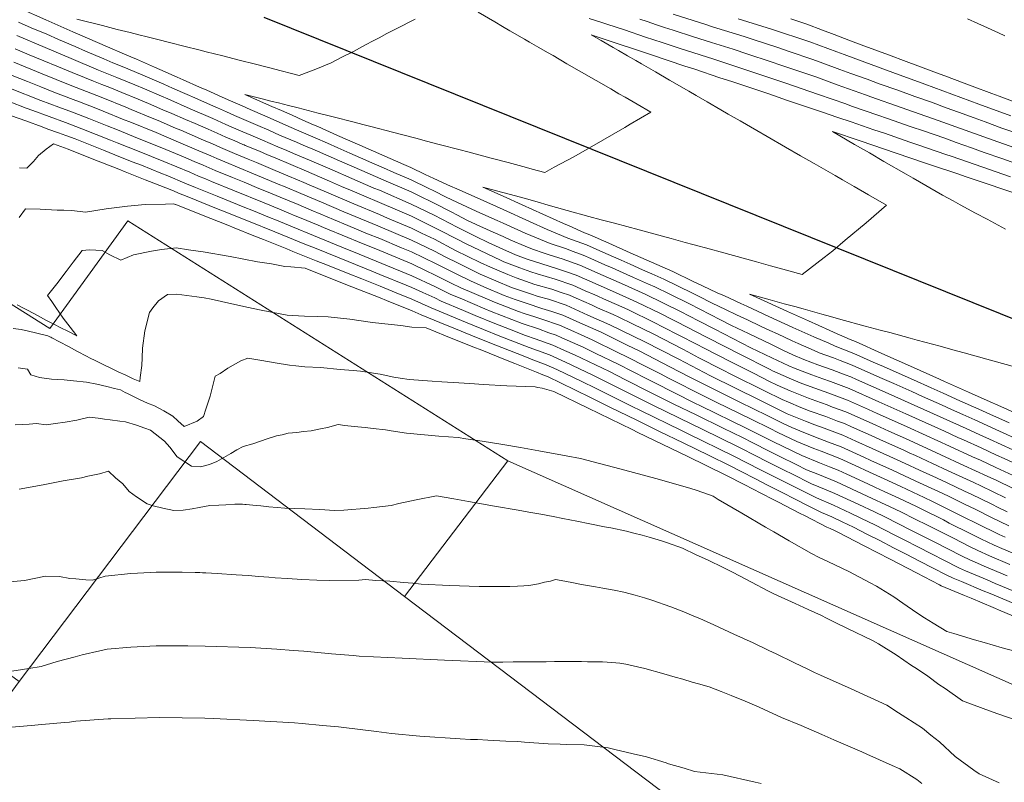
# Model space of a CAD drawing. Header units: inches. Extents: x 11351264 to 11356330, y 6702313 to 6706468.
# Tile 92 of 160: x 11353953 to 11354306, y 6705971 to 6706244. Entities that reach past the tile are written whole.
import ezdxf

# ---------------------------------------------------------------- set-up
doc = ezdxf.new("R2010")
doc.units = ezdxf.units.IN
doc.header["$MEASUREMENT"] = 0
doc.layers.add('Shumate_Contours_clip1', color=7, linetype='Continuous', lineweight=0)
doc.layers.add('Shumate_Parcels_clip1', color=7, linetype='Continuous', lineweight=0)
doc.layers.add('Shumate_Streets_clip1', color=7, linetype='Continuous')

msp = doc.modelspace()

# ---------------------------------------------------------------- linework, layer by layer
at = {"layer": 'Shumate_Contours_clip1'}
for points, elevation in [([(11353953.37, 6706248.05), (11353962.63, 6706243.97), (11353972.27, 6706239.74), (11353981.93, 6706235.52), (11353983.85, 6706234.71), (11353991.6, 6706231.31), (11353992.97, 6706230.76), (11353995.06, 6706229.9), (11354001.48, 6706227.04), (11354003.44, 6706226.19), (11354009.57, 6706223.46), (11354011.82, 6706222.48), (11354017.67, 6706219.89), (11354020.2, 6706218.79), (11354025.76, 6706216.32), (11354028.68, 6706215.02), (11354032.87, 6706213.16), (11354035.78, 6706211.87), (11354041.02, 6706209.57), (11354045.04, 6706207.81), (11354048.53, 6706206.29), (11354052.39, 6706204.6), (11354058.97, 6706201.76), (11354063.45, 6706199.78), (11354067.13, 6706198.18), (11354071.38, 6706196.31), (11354075.29, 6706194.61), (11354079.31, 6706192.84), (11354083.46, 6706191.04), (11354087.24, 6706189.37), (11354093.36, 6706186.72), (11354099.46, 6706183.78), (11354101.56, 6706182.75), (11354105.91, 6706180.5), (11354109.79, 6706178.69), (11354115.18, 6706176.18), (11354118.04, 6706174.9), (11354124.22, 6706172.1), (11354126.29, 6706171.16), (11354134.19, 6706167.55), (11354143.13, 6706163.85), (11354148.66, 6706162.06), (11354151.45, 6706161.08), (11354154.96, 6706159.78), (11354157.73, 6706158.55), (11354162.76, 6706156.31), (11354165.36, 6706155.15), (11354170.56, 6706152.85), (11354173.01, 6706151.76), (11354178.37, 6706149.39), (11354180.66, 6706148.37), (11354186.07, 6706145.71), (11354193.09, 6706142.26), (11354204.1, 6706136.62), (11354208.07, 6706134.56), (11354214.22, 6706131.62), (11354216.91, 6706130.31), (11354222.17, 6706127.81), (11354226.52, 6706125.74), (11354230.11, 6706124.04), (11354233.98, 6706122.37), (11354239.01, 6706120.5), (11354244.1, 6706118.69), (11354248.85, 6706116.88), (11354250.78, 6706116.13), (11354252.79, 6706115.23), (11354263.14, 6706110.61), (11354273.51, 6706106), (11354283.86, 6706101.38), (11354292.17, 6706097.58), (11354296.97, 6706095.42), (11354300.5, 6706093.8), (11354308.88, 6706089.98)], 1398), ([(11354117.36, 6706246.73), (11354123.34, 6706243.26), (11354126.14, 6706241.63), (11354128.75, 6706240.12), (11354133.92, 6706237.12), (11354135.8, 6706236.04), (11354139.09, 6706234.13), (11354142.23, 6706232.31), (11354144.19, 6706231.18), (11354149.15, 6706228.3), (11354154.38, 6706225.28), (11354159.61, 6706222.26), (11354164.84, 6706219.24), (11354167.81, 6706217.53), (11354169.98, 6706216.27), (11354174.26, 6706213.8), (11354179.22, 6706210.94), (11354171.84, 6706206.61), (11354169.89, 6706205.48), (11354162.01, 6706200.93), (11354156.43, 6706197.72), (11354151.61, 6706195), (11354144.64, 6706191.2), (11354141.21, 6706189.37), (11354136.78, 6706190.55), (11354134.73, 6706191.1), (11354128.08, 6706192.88), (11354122.02, 6706194.5), (11354119.39, 6706195.2), (11354113.72, 6706196.69), (11354110.97, 6706197.4), (11354103.45, 6706199.39), (11354098.86, 6706200.59), (11354095.09, 6706201.59), (11354086.75, 6706203.77), (11354079.39, 6706205.67), (11354076.61, 6706206.39), (11354072.04, 6706207.57), (11354066.47, 6706208.99), (11354064.53, 6706209.5), (11354060.1, 6706210.64), (11354056.5, 6706211.57), (11354052.96, 6706212.47), (11354049.43, 6706213.37), (11354045.9, 6706214.26), (11354043.69, 6706214.82), (11354039.61, 6706215.85), (11354033.9, 6706217.29), (11354039.51, 6706214.8), (11354043.51, 6706213.02), (11354046.92, 6706211.51), (11354050.75, 6706209.82), (11354054.59, 6706208.12), (11354058.43, 6706206.42), (11354059.99, 6706205.75), (11354067.08, 6706202.62), (11354074.98, 6706199.13), (11354082.9, 6706195.65), (11354090.81, 6706192.17), (11354093.32, 6706191.08), (11354098.37, 6706188.64), (11354101.55, 6706187.23), (11354107.5, 6706184.47), (11354109.8, 6706183.45), (11354118.05, 6706179.77), (11354126.3, 6706176.03), (11354135.81, 6706171.73), (11354142.09, 6706168.97), (11354149.48, 6706165.86), (11354156.18, 6706163.41), (11354160.96, 6706161.28), (11354163.98, 6706159.94), (11354168.6, 6706157.88), (11354171.78, 6706156.47), (11354176.24, 6706154.49), (11354179.58, 6706153.01), (11354183.88, 6706151.09), (11354194.07, 6706146.09), (11354196.32, 6706144.99), (11354201.12, 6706142.52), (11354205.94, 6706140.26), (11354209.86, 6706138.38), (11354213.88, 6706136.54), (11354218.53, 6706134.33), (11354221.82, 6706132.79), (11354224.62, 6706131.49), (11354229.76, 6706129.02), (11354231.91, 6706128.05), (11354237.68, 6706125.54), (11354239.52, 6706124.75), (11354244.67, 6706122.92), (11354247.06, 6706122.01), (11354251.34, 6706120.34), (11354255.81, 6706118.34), (11354261.99, 6706115.58), (11354266.16, 6706113.72), (11354272.64, 6706110.84), (11354276.53, 6706109.11), (11354283.28, 6706106.09), (11354286.88, 6706104.48), (11354290.91, 6706102.67), (11354295.21, 6706100.7), (11354302.76, 6706097.29), (11354305.41, 6706096.08), (11354309.53, 6706094.21)], 1396), ([(11353952.8, 6706243.22), (11353957.37, 6706241.2), (11353962.97, 6706238.83), (11353967.08, 6706237.02), (11353973.14, 6706234.45), (11353976.81, 6706232.83), (11353983.31, 6706230.09), (11353986.56, 6706228.66), (11353990.47, 6706227.08), (11353996.48, 6706224.6), (11353999.78, 6706223.13), (11354004.86, 6706220.93), (11354007.89, 6706219.58), (11354013.23, 6706217.26), (11354015.99, 6706216.03), (11354021.6, 6706213.59), (11354024.1, 6706212.48), (11354027.26, 6706211.07), (11354030.17, 6706209.77), (11354034.36, 6706207.93), (11354038.53, 6706206.11), (11354042.41, 6706204.44), (11354046.3, 6706202.76), (11354052.34, 6706200.18), (11354055.85, 6706198.67), (11354057.96, 6706197.76), (11354059.83, 6706196.94), (11354067.77, 6706193.48), (11354075.72, 6706190.03), (11354083.67, 6706186.58), (11354093.39, 6706182.36), (11354095.74, 6706181.23), (11354101.6, 6706178.38), (11354107.99, 6706175.07), (11354109.81, 6706174.13), (11354113.61, 6706172.18), (11354118.04, 6706170.12), (11354122.78, 6706167.97), (11354126.29, 6706166.39), (11354129.14, 6706165.09), (11354134.19, 6706162.9), (11354136.8, 6706161.83), (11354141.05, 6706160.42), (11354143.19, 6706159.76), (11354147.43, 6706158.39), (11354153.74, 6706156.15), (11354162.13, 6706152.42), (11354169.78, 6706149.04), (11354177.43, 6706145.65), (11354189.87, 6706139.54), (11354196.3, 6706136.24), (11354202.09, 6706133.26), (11354215.06, 6706126.55), (11354222.51, 6706122.94), (11354228.64, 6706120.07), (11354230.94, 6706119.08), (11354236.83, 6706116.87), (11354240.78, 6706115.44), (11354243.53, 6706114.47), (11354250.21, 6706111.93), (11354260.85, 6706107.17), (11354270.49, 6706102.9), (11354280.84, 6706098.27), (11354284.3, 6706096.68), (11354289.14, 6706094.47), (11354291.19, 6706093.54), (11354297.45, 6706090.66), (11354302.99, 6706088.14), (11354305.76, 6706086.87), (11354312.4, 6706083.8)], 1400), ([(11354094.8, 6706244.26), (11354088.06, 6706240.83), (11354084.73, 6706239.09), (11354081.92, 6706237.62), (11354079.51, 6706236.34), (11354077.34, 6706235.18), (11354074.9, 6706233.82), (11354072.78, 6706232.67), (11354068.62, 6706230.6), (11354064.76, 6706228.67), (11354059.32, 6706226.3), (11354053.24, 6706224.07), (11354044.16, 6706226.44), (11354042.79, 6706226.79), (11354040.91, 6706227.27), (11354037.72, 6706228.08), (11354031.82, 6706229.58), (11354025.92, 6706231.07), (11354020.03, 6706232.57), (11354017.36, 6706233.24), (11354012.54, 6706234.46), (11354006.86, 6706235.89), (11354002.72, 6706236.93), (11353998.86, 6706237.91), (11353995.92, 6706238.65), (11353992.78, 6706239.44), (11353988.15, 6706240.61), (11353982.88, 6706241.93), (11353973.69, 6706244.24)], 1398), ([(11354311.19, 6706192.13), (11354304.9, 6706194.35), (11354298.55, 6706196.53), (11354294.04, 6706198.16), (11354288.53, 6706200.1), (11354284.43, 6706201.58), (11354276.82, 6706204.2), (11354272.45, 6706205.74), (11354263.96, 6706208.66), (11354260.46, 6706209.89), (11354251.08, 6706213.1), (11354248.98, 6706213.87), (11354239.27, 6706217.32), (11354227.14, 6706221.4), (11354215.01, 6706225.46), (11354201.76, 6706229.88), (11354189.3, 6706233.88), (11354183.32, 6706235.86), (11354177.33, 6706237.84), (11354169.73, 6706240.38), (11354163.45, 6706242.45), (11354161.33, 6706243.16), (11354157.16, 6706244.52)], 1396), ([(11354313.22, 6706196.86), (11354301.74, 6706200.91), (11354291.75, 6706204.52), (11354282.06, 6706208.01), (11354268.85, 6706212.64), (11354258.04, 6706216.43), (11354256.02, 6706217.13), (11354247.95, 6706220.05), (11354245.92, 6706220.77), (11354238.23, 6706223.57), (11354235.11, 6706224.62), (11354226.09, 6706227.66), (11354221.9, 6706229.06), (11354213.97, 6706231.71), (11354208.64, 6706233.48), (11354200.95, 6706235.9), (11354194.48, 6706237.98), (11354187.22, 6706240.28), (11354184.16, 6706241.29), (11354181.25, 6706242.24), (11354177.88, 6706243.36), (11354175.27, 6706244.21)], 1398), ([(11354309.51, 6706203.62), (11354304.91, 6706205.25), (11354298.95, 6706207.45), (11354294.94, 6706208.89), (11354289.31, 6706210.98), (11354284.98, 6706212.54), (11354279.66, 6706214.5), (11354273.69, 6706216.59), (11354267.63, 6706218.77), (11354260.92, 6706221.13), (11354256.63, 6706222.71), (11354250.87, 6706224.8), (11354246.91, 6706226.27), (11354240.82, 6706228.49), (11354237.18, 6706229.84), (11354228.79, 6706232.67), (11354225.04, 6706233.93), (11354215.54, 6706237.09), (11354212.58, 6706238.01), (11354201.32, 6706241.56), (11354198.87, 6706242.32), (11354187.15, 6706246.04)], 1400), ([(11354308.07, 6706209.58), (11354296.59, 6706213.85), (11354286.93, 6706217.43), (11354277.26, 6706221), (11354265.81, 6706225.11), (11354255.8, 6706228.82), (11354248.38, 6706231.57), (11354245.79, 6706232.53), (11354236.13, 6706236.12), (11354222.45, 6706240.71), (11354210.5, 6706244.43)], 1402), ([(11354311.22, 6706213.88), (11354303.9, 6706216.65), (11354301.31, 6706217.61), (11354294.21, 6706220.29), (11354291.4, 6706221.33), (11354284.53, 6706223.93), (11354281.48, 6706225.05), (11354274.84, 6706227.56), (11354270.66, 6706229.06), (11354264.3, 6706231.46), (11354260.68, 6706232.8), (11354254.56, 6706235.11), (11354250.7, 6706236.54), (11354244.82, 6706238.76), (11354240.72, 6706240.28), (11354235.08, 6706242.41), (11354229.35, 6706244.33)], 1404), ([(11354292.54, 6706244.33), (11354296.28, 6706242.66), (11354299.76, 6706241.09), (11354303.69, 6706239.34), (11354306, 6706238.28)], 1404), ([(11353952.23, 6706238.38), (11353962.41, 6706234.07), (11353971.68, 6706230.14), (11353981.5, 6706226), (11353987.98, 6706223.4), (11353994.47, 6706220.72), (11353997.9, 6706219.3), (11354004, 6706216.65), (11354006.27, 6706215.67), (11354014.32, 6706212.17), (11354022.43, 6706208.64), (11354027.09, 6706206.56), (11354031.65, 6706204.55), (11354036.05, 6706202.66), (11354040.17, 6706200.9), (11354045.69, 6706198.57), (11354048.88, 6706197.22), (11354051.32, 6706196.17), (11354056.95, 6706193.77), (11354065.12, 6706190.24), (11354072.12, 6706187.2), (11354080.09, 6706183.77), (11354082.01, 6706182.96), (11354093.42, 6706178.03), (11354096.14, 6706176.68), (11354101.63, 6706174.01), (11354104.38, 6706172.59), (11354109.84, 6706169.78), (11354116.51, 6706166.35), (11354120.99, 6706164.21), (11354126.28, 6706161.82), (11354130.73, 6706159.9), (11354134.97, 6706158.33), (11354139.81, 6706156.73), (11354146.2, 6706154.72), (11354149.43, 6706153.58), (11354152.53, 6706152.55), (11354160.33, 6706149.08), (11354166.56, 6706146.32), (11354174.21, 6706142.94), (11354182.66, 6706138.77), (11354186.64, 6706136.82), (11354188.5, 6706135.87), (11354198.86, 6706130.53), (11354206.14, 6706126.76), (11354211.06, 6706124.23), (11354221.89, 6706118.73), (11354222.83, 6706118.28), (11354223.61, 6706117.91), (11354229.59, 6706115.3), (11354232.71, 6706113.99), (11354236.26, 6706112.66), (11354242.96, 6706110.24), (11354249.65, 6706107.75), (11354257.11, 6706104.42), (11354260.29, 6706102.98), (11354267.47, 6706099.79), (11354270.94, 6706098.23), (11354277.81, 6706095.16), (11354286.11, 6706091.35), (11354294.4, 6706087.53), (11354297.19, 6706086.26), (11354302.7, 6706083.72), (11354308.93, 6706080.85)], 1402), ([(11354308.03, 6706187.8), (11354295.35, 6706192.15), (11354286.8, 6706195.17), (11354284.87, 6706195.82), (11354274.83, 6706199.28), (11354271.97, 6706200.24), (11354262.87, 6706203.37), (11354259.05, 6706204.65), (11354250.91, 6706207.45), (11354246.12, 6706209.06), (11354240.31, 6706211.11), (11354234.64, 6706213.01), (11354228.18, 6706215.18), (11354221.42, 6706217.45), (11354216.05, 6706219.24), (11354208.18, 6706221.88), (11354203.92, 6706223.29), (11354194.93, 6706226.3), (11354191.38, 6706227.44), (11354185.39, 6706229.44), (11354179.41, 6706231.45), (11354173.42, 6706233.46), (11354167.87, 6706235.32), (11354161.78, 6706237.37), (11354157.89, 6706238.68), (11354161.48, 6706236.6), (11354165.78, 6706234.1), (11354167.67, 6706233), (11354170.86, 6706231.15), (11354173.82, 6706229.43), (11354175.87, 6706228.24), (11354180.88, 6706225.34), (11354185.89, 6706222.43), (11354192.76, 6706218.47), (11354195.41, 6706216.94), (11354199.38, 6706214.65), (11354204.29, 6706211.81), (11354206.93, 6706210.28), (11354211.2, 6706207.81), (11354217.17, 6706204.37), (11354220.85, 6706202.24), (11354227.41, 6706198.45), (11354232.81, 6706195.34), (11354237.68, 6706192.54), (11354245.18, 6706188.23), (11354247.86, 6706186.69), (11354252.01, 6706184.3), (11354257.12, 6706181.36), (11354263.64, 6706177.62), (11354256.26, 6706171.34), (11354248.84, 6706165.07), (11354244.32, 6706161.33), (11354241.24, 6706158.87), (11354233.38, 6706152.77), (11354225.19, 6706155.03), (11354222.01, 6706155.91), (11354217, 6706157.29), (11354208.81, 6706159.56), (11354203.99, 6706160.9), (11354200.6, 6706161.84), (11354194.3, 6706163.56), (11354191.54, 6706164.31), (11354186.52, 6706165.68), (11354183.41, 6706166.52), (11354175.01, 6706168.8), (11354166.15, 6706171.15), (11354161.41, 6706172.43), (11354157, 6706173.61), (11354149.28, 6706175.76), (11354141.56, 6706177.92), (11354139.38, 6706178.54), (11354133.84, 6706180.1), (11354128.93, 6706181.49), (11354125.76, 6706182.34), (11354119.06, 6706184.07), (11354126.3, 6706180.84), (11354133.16, 6706177.74), (11354140.54, 6706174.4), (11354147.96, 6706171.07), (11354150, 6706170.21), (11354155.45, 6706167.76), (11354157.4, 6706167.04), (11354164.2, 6706164.01), (11354171.84, 6706160.61), (11354179.47, 6706157.21), (11354187.11, 6706153.82), (11354194.37, 6706150.25), (11354197.67, 6706148.77), (11354202.95, 6706146.29), (11354205.61, 6706145.1), (11354211.46, 6706142.42), (11354213.54, 6706141.48), (11354221.47, 6706137.81), (11354230.07, 6706133.83), (11354237.54, 6706130.47), (11354242.91, 6706128.15), (11354245.16, 6706127.17), (11354251.91, 6706124.54), (11354258.84, 6706121.45), (11354262.55, 6706119.79), (11354269.19, 6706116.83), (11354273.2, 6706115.05), (11354279.55, 6706112.21), (11354283.85, 6706110.29), (11354289.9, 6706107.59), (11354296.67, 6706104.54), (11354301.96, 6706102.14), (11354304.9, 6706100.82), (11354307.53, 6706099.63)], 1394), ([(11353951.67, 6706233.61), (11353956.61, 6706231.51), (11353961.86, 6706229.37), (11353966.49, 6706227.4), (11353972.04, 6706225.14), (11353976.38, 6706223.31), (11353979.71, 6706222.02), (11353982.64, 6706220.84), (11353985.49, 6706219.72), (11353989.8, 6706217.97), (11353995.65, 6706215.55), (11353999.31, 6706214.07), (11354004.51, 6706211.81), (11354007.66, 6706210.47), (11354012.64, 6706208.3), (11354016.02, 6706206.86), (11354020.77, 6706204.8), (11354023.94, 6706203.4), (11354027.1, 6706202), (11354030.28, 6706200.62), (11354033.11, 6706199.41), (11354033.57, 6706199.22), (11354033.99, 6706199.03), (11354039.04, 6706196.92), (11354041.93, 6706195.71), (11354044.67, 6706194.55), (11354050.31, 6706192.17), (11354055.94, 6706189.78), (11354060.52, 6706187.8), (11354064.11, 6706186.27), (11354068.5, 6706184.37), (11354072.29, 6706182.76), (11354076.49, 6706180.95), (11354082.04, 6706178.62), (11354088.53, 6706175.8), (11354093.46, 6706173.72), (11354101.67, 6706169.66), (11354103.54, 6706168.68), (11354109.87, 6706165.43), (11354112.91, 6706163.87), (11354118.08, 6706161.37), (11354125.39, 6706157.88), (11354126.61, 6706157.36), (11354132.25, 6706155.24), (11354136.3, 6706153.78), (11354138.57, 6706153.03), (11354144.97, 6706151.08), (11354151.32, 6706148.95), (11354155.7, 6706147), (11354159.12, 6706145.48), (11354163.35, 6706143.61), (11354166.93, 6706142.03), (11354171, 6706140.23), (11354180.61, 6706135.49), (11354183.43, 6706134.11), (11354189.48, 6706130.97), (11354195.62, 6706127.8), (11354198.36, 6706126.38), (11354207.84, 6706121.51), (11354216.17, 6706117.28), (11354221.5, 6706114.64), (11354224.41, 6706113.21), (11354229.04, 6706111.19), (11354235.69, 6706108.45), (11354238.27, 6706107.52), (11354242.4, 6706106.07), (11354244.31, 6706105.34), (11354249.08, 6706103.57), (11354254.11, 6706101.33), (11354259.73, 6706098.79), (11354264.45, 6706096.69), (11354270.37, 6706094.03), (11354274.79, 6706092.05), (11354279.67, 6706089.81), (11354283.07, 6706088.23), (11354291.27, 6706084.44), (11354299.63, 6706080.57), (11354303.12, 6706078.97), (11354308.75, 6706076.27)], 1404), ([(11353951.11, 6706228.83), (11353961.29, 6706224.67), (11353971.26, 6706220.62), (11353977.2, 6706218.31), (11353983, 6706216.05), (11353991.21, 6706212.71), (11353993.18, 6706211.9), (11354000.72, 6706208.84), (11354002.83, 6706207.92), (11354009.06, 6706205.27), (11354010.96, 6706204.44), (11354019.1, 6706200.96), (11354022.27, 6706199.57), (11354025.13, 6706198.31), (11354030.2, 6706196.14), (11354035, 6706194.15), (11354038.01, 6706192.89), (11354043.87, 6706190.44), (11354049.29, 6706188.17), (11354052.74, 6706186.72), (11354054.93, 6706185.79), (11354056.88, 6706184.94), (11354063.11, 6706182.3), (11354072.89, 6706178.13), (11354082.07, 6706174.27), (11354084.97, 6706173.01), (11354093.49, 6706169.42), (11354097.14, 6706167.61), (11354101.7, 6706165.4), (11354109.31, 6706161.41), (11354118.11, 6706157.13), (11354121.76, 6706155.39), (11354127.96, 6706152.77), (11354131.03, 6706151.62), (11354137.63, 6706149.26), (11354143.77, 6706147.49), (11354147.13, 6706146.35), (11354150.11, 6706145.35), (11354152.49, 6706144.3), (11354157.91, 6706141.89), (11354160.14, 6706140.9), (11354165.72, 6706138.43), (11354167.79, 6706137.52), (11354172.67, 6706135.11), (11354180.23, 6706131.41), (11354190.61, 6706126.01), (11354192.41, 6706125.09), (11354196.45, 6706122.99), (11354204.61, 6706118.79), (11354208.32, 6706116.9), (11354219.88, 6706111.18), (11354226.2, 6706108.08), (11354228.49, 6706107.08), (11354232.92, 6706105.22), (11354236.24, 6706103.88), (11354241.84, 6706101.92), (11354246.06, 6706100.3), (11354248.52, 6706099.39), (11354251.1, 6706098.24), (11354259.16, 6706094.6), (11354261.43, 6706093.59), (11354269.8, 6706089.82), (11354271.76, 6706088.94), (11354273.93, 6706087.95), (11354280.04, 6706085.11), (11354285.64, 6706082.52), (11354288.31, 6706081.28), (11354294.8, 6706078.25), (11354297.31, 6706077.09), (11354306.16, 6706072.84)], 1406), ([(11353950.56, 6706224.13), (11353956.01, 6706221.9), (11353960.76, 6706220.04), (11353966.06, 6706217.88), (11353968.87, 6706216.83), (11353972.41, 6706215.46), (11353974.69, 6706214.61), (11353980.51, 6706212.37), (11353983.12, 6706211.33), (11353990.7, 6706208.24), (11353992.62, 6706207.48), (11354002.12, 6706203.62), (11354009.29, 6706200.57), (11354017.43, 6706197.12), (11354021.65, 6706195.28), (11354023.79, 6706194.36), (11354026.71, 6706193.12), (11354036.94, 6706188.88), (11354042.64, 6706186.52), (11354045.79, 6706185.21), (11354048.28, 6706184.17), (11354053.92, 6706181.81), (11354061.25, 6706178.69), (11354069.28, 6706175.3), (11354081.41, 6706170.22), (11354093.53, 6706165.11), (11354101.73, 6706161.14), (11354105.81, 6706159), (11354109.94, 6706156.95), (11354118.13, 6706152.89), (11354129.31, 6706148.18), (11354136.16, 6706145.86), (11354138.89, 6706144.97), (11354142.57, 6706143.91), (11354148.9, 6706141.76), (11354156.71, 6706138.29), (11354164.58, 6706134.81), (11354177.03, 6706128.71), (11354182.92, 6706125.65), (11354189.24, 6706122.42), (11354200.53, 6706116.53), (11354218.26, 6706107.73), (11354228, 6706102.95), (11354234.59, 6706100.24), (11354237.97, 6706098.92), (11354241.28, 6706097.77), (11354247.96, 6706095.21), (11354252.64, 6706093.1), (11354258.42, 6706090.49), (11354268.74, 6706085.84), (11354277.01, 6706082), (11354279.9, 6706080.66), (11354285.27, 6706078.15), (11354291.55, 6706075.22), (11354293.86, 6706074.08), (11354301.34, 6706070.49), (11354303.56, 6706069.39), (11354306.76, 6706067.83)], 1408), ([(11353950, 6706219.42), (11353960.86, 6706215.15), (11353967.26, 6706212.75), (11353972.18, 6706210.9), (11353978.02, 6706208.69), (11353984.52, 6706206.09), (11353988.23, 6706204.59), (11353994.01, 6706202.27), (11353998.43, 6706200.48), (11354003.51, 6706198.44), (11354007.61, 6706196.7), (11354011.83, 6706194.94), (11354015.76, 6706193.27), (11354018.95, 6706191.91), (11354023.22, 6706190.09), (11354029.44, 6706187.53), (11354033.56, 6706185.82), (11354038.86, 6706183.66), (11354041.62, 6706182.51), (11354046.47, 6706180.5), (11354052.91, 6706177.83), (11354057.61, 6706175.83), (11354061.1, 6706174.38), (11354065.65, 6706172.45), (11354070.72, 6706170.39), (11354077.82, 6706167.41), (11354082.14, 6706165.65), (11354089.97, 6706162.34), (11354093.56, 6706160.87), (11354102.31, 6706156.59), (11354109.97, 6706152.8), (11354114.63, 6706150.49), (11354119.47, 6706148.4), (11354126.74, 6706145.32), (11354130.59, 6706143.81), (11354134.98, 6706142.36), (11354140.15, 6706140.68), (11354143.76, 6706139.51), (11354147.71, 6706138.19), (11354153.74, 6706135.51), (11354161.39, 6706132.12), (11354170.77, 6706127.51), (11354175.24, 6706125.28), (11354186.07, 6706119.75), (11354192.93, 6706116.17), (11354200.12, 6706112.55), (11354210.33, 6706107.48), (11354216.69, 6706104.38), (11354220.15, 6706102.63), (11354226.32, 6706099.6), (11354229.74, 6706097.94), (11354234.04, 6706096.17), (11354239.7, 6706093.97), (11354242.86, 6706092.8), (11354247.39, 6706091.04), (11354255.43, 6706087.42), (11354258.03, 6706086.22), (11354265.73, 6706082.75), (11354274.15, 6706078.8), (11354282.24, 6706075.03), (11354285.81, 6706073.36), (11354291.27, 6706070.66), (11354295.54, 6706068.61), (11354300.94, 6706065.93), (11354304.14, 6706064.37), (11354307.35, 6706062.81)], 1410), ([(11353949.46, 6706214.79), (11353955.6, 6706212.38), (11353957.95, 6706211.54), (11353963.82, 6706209.38), (11353969.68, 6706207.2), (11353975.53, 6706205.02), (11353985.75, 6706200.93), (11353988.17, 6706199.96), (11353995.97, 6706196.84), (11354004.9, 6706193.27), (11354014.1, 6706189.42), (11354017.28, 6706188.07), (11354019.71, 6706187.05), (11354021.96, 6706186.14), (11354030.09, 6706182.8), (11354040.78, 6706178.43), (11354046.25, 6706176.18), (11354049.62, 6706174.8), (11354051.9, 6706173.85), (11354053.96, 6706172.97), (11354060.1, 6706170.43), (11354062.03, 6706169.61), (11354070.76, 6706166.06), (11354074.24, 6706164.6), (11354082.17, 6706161.36), (11354086.42, 6706159.56), (11354093.59, 6706156.63), (11354098.72, 6706154.13), (11354101.8, 6706152.7), (11354107.76, 6706149.75), (11354111.13, 6706148.08), (11354120.78, 6706143.93), (11354123.21, 6706142.9), (11354131.85, 6706139.5), (11354133.81, 6706138.85), (11354137.7, 6706137.59), (11354140.18, 6706136.79), (11354146.51, 6706134.63), (11354150.57, 6706132.83), (11354154.31, 6706131.16), (11354158.21, 6706129.43), (11354167.42, 6706124.9), (11354170.66, 6706123.34), (11354177.46, 6706119.85), (11354182.9, 6706117.07), (11354185.33, 6706115.8), (11354198.54, 6706109.16), (11354202.65, 6706107.12), (11354215.12, 6706101.02), (11354221.9, 6706097.61), (11354224.73, 6706096.22), (11354231.49, 6706092.93), (11354233.49, 6706092.11), (11354237.56, 6706090.52), (11354240.16, 6706089.48), (11354246.83, 6706086.87), (11354252.43, 6706084.34), (11354257.47, 6706082.02), (11354262.72, 6706079.65), (11354268.47, 6706076.96), (11354270.96, 6706075.78), (11354277.08, 6706072.9), (11354280.07, 6706071.5), (11354288.68, 6706067.23), (11354298.32, 6706062.47), (11354301.53, 6706060.91), (11354303.95, 6706059.73), (11354306.08, 6706058.75)], 1412), ([(11353950.33, 6706209.61), (11353955.41, 6706207.79), (11353961.29, 6706205.65), (11353963.29, 6706204.9), (11353967.17, 6706203.5), (11353969.75, 6706202.53), (11353973.04, 6706201.34), (11353977.84, 6706199.45), (11353983.28, 6706197.28), (11353987.32, 6706195.69), (11353993.51, 6706193.21), (11353996.79, 6706191.91), (11354003.74, 6706189.13), (11354006.28, 6706188.13), (11354012.42, 6706185.57), (11354016.19, 6706183.99), (11354023.9, 6706180.88), (11354026.59, 6706179.77), (11354033.29, 6706177.07), (11354036.99, 6706175.55), (11354042.68, 6706173.25), (11354045.24, 6706172.2), (11354050.89, 6706169.87), (11354058.39, 6706166.76), (11354070.65, 6706161.79), (11354072.72, 6706160.94), (11354082.88, 6706156.78), (11354093.62, 6706152.38), (11354101.83, 6706148.55), (11354107.63, 6706145.68), (11354110.9, 6706144.31), (11354119.72, 6706140.5), (11354122.07, 6706139.55), (11354133.11, 6706135.2), (11354139, 6706133.3), (11354142.71, 6706131.94), (11354145.31, 6706131.07), (11354147.39, 6706130.15), (11354153.11, 6706127.59), (11354155.02, 6706126.75), (11354159.54, 6706124.53), (11354167.52, 6706120.69), (11354177.73, 6706115.44), (11354180.45, 6706114.08), (11354195.01, 6706106.75), (11354196.96, 6706105.79), (11354213.55, 6706097.68), (11354223.15, 6706092.84), (11354233.24, 6706087.91), (11354239.61, 6706085.37), (11354243.23, 6706083.87), (11354246.27, 6706082.69), (11354249.44, 6706081.26), (11354256.9, 6706077.82), (11354259.71, 6706076.56), (11354262.78, 6706075.12), (11354267.95, 6706072.69), (11354274.37, 6706069.65), (11354276.47, 6706068.59), (11354283.98, 6706064.87), (11354286.08, 6706063.79), (11354293.58, 6706060.08), (11354295.7, 6706059), (11354297.64, 6706058.06), (11354299.65, 6706057.09), (11354302.13, 6706055.91), (11354304.84, 6706054.69), (11354316.85, 6706049.6)], 1414), ([(11354312.24, 6706180.93), (11354304.84, 6706183.43), (11354300.33, 6706184.98), (11354292.13, 6706187.75), (11354289.15, 6706188.8), (11354280.03, 6706191.87), (11354277.2, 6706192.85), (11354267.08, 6706196.26), (11354254.12, 6706200.63), (11354244.22, 6706203.96), (11354252.19, 6706199.36), (11354257.46, 6706196.32), (11354262.65, 6706193.32), (11354270.62, 6706188.73), (11354273.12, 6706187.29), (11354283.61, 6706181.27), (11354287.49, 6706179.15), (11354289.96, 6706177.81), (11354295.51, 6706174.8), (11354299.64, 6706172.6), (11354306.23, 6706169.08)], 1392), ([(11353953.18, 6706190.99), (11353955.77, 6706190.92), (11353958.13, 6706193.33), (11353959.94, 6706195.37), (11353962.73, 6706197.72), (11353965.32, 6706199.56), (11353970.55, 6706197.67), (11353979.24, 6706194.25), (11353988.71, 6706190.51), (11353991.05, 6706189.57), (11353998.18, 6706186.76), (11354001.29, 6706185.51), (11354007.65, 6706183), (11354010.75, 6706181.71), (11354012.65, 6706180.92), (11354016.44, 6706179.42), (11354023.09, 6706176.73), (11354025.82, 6706175.65), (11354035.2, 6706171.86), (11354044.59, 6706168.07), (11354049.89, 6706165.91), (11354054.74, 6706163.9), (11354059.4, 6706162.06), (11354067.04, 6706158.95), (11354070.82, 6706157.46), (11354079.31, 6706153.99), (11354082.24, 6706152.83), (11354091.57, 6706149.01), (11354093.66, 6706148.18), (11354097.57, 6706146.38), (11354101.86, 6706144.39), (11354104.13, 6706143.27), (11354112.19, 6706139.9), (11354116.28, 6706138.14), (11354123.32, 6706135.27), (11354128.66, 6706133.16), (11354134.37, 6706130.93), (11354137.83, 6706129.81), (11354144.12, 6706127.51), (11354148.35, 6706125.62), (11354151.84, 6706124.06), (11354164.37, 6706118.03), (11354170.13, 6706115.08), (11354178.87, 6706110.71), (11354187.46, 6706106.39), (11354195.41, 6706102.48), (11354205.15, 6706097.72), (11354212, 6706094.36), (11354215.74, 6706092.46), (11354221.6, 6706089.52), (11354225.4, 6706087.59), (11354231.23, 6706084.75), (11354235, 6706082.88), (11354239.05, 6706081.26), (11354245.71, 6706078.52), (11354256.7, 6706073.46), (11354264.94, 6706069.59), (11354268.7, 6706067.81), (11354273.89, 6706065.17), (11354278.26, 6706063.01), (11354283.48, 6706060.35), (11354287.8, 6706058.2), (11354293.07, 6706055.52), (11354296.29, 6706053.98), (11354300.5, 6706052.02), (11354307.69, 6706048.98)], 1416), ([(11353953.09, 6706173.18), (11353955.35, 6706176.37), (11353960.62, 6706176.16), (11353966.62, 6706175.87), (11353969.09, 6706175.81), (11353971.91, 6706175.77), (11353976.8, 6706175.17), (11353984.14, 6706176.37), (11353991.8, 6706177.33), (11353998.12, 6706177.84), (11354005.47, 6706178.03), (11354008.33, 6706178.15), (11354009.03, 6706177.87), (11354009.08, 6706177.85), (11354009.1, 6706177.84), (11354018.38, 6706174.16), (11354027.74, 6706170.43), (11354030.02, 6706169.51), (11354037.11, 6706166.69), (11354040.47, 6706165.33), (11354046.48, 6706162.93), (11354048.88, 6706161.95), (11354051.08, 6706161.04), (11354059.44, 6706157.75), (11354063.43, 6706156.12), (11354070.85, 6706153.19), (11354075.74, 6706151.19), (11354082.27, 6706148.61), (11354088.04, 6706146.25), (11354093.69, 6706144.01), (11354100.59, 6706140.83), (11354112.82, 6706135.76), (11354119.32, 6706133.13), (11354125.16, 6706130.76), (11354135.62, 6706126.66), (11354138.6, 6706125.61), (11354142.93, 6706123.98), (11354148.7, 6706121.41), (11354158.48, 6706116.7), (11354162.52, 6706114.71), (11354177.3, 6706107.34), (11354179.9, 6706106.03), (11354193.86, 6706099.17), (11354197.57, 6706097.36), (11354210.45, 6706091.05), (11354217.48, 6706087.47), (11354220.04, 6706086.19), (11354227.14, 6706082.59), (11354229.65, 6706081.37), (11354236.76, 6706077.84), (11354241.96, 6706075.72), (11354245.15, 6706074.34), (11354253.71, 6706070.39), (11354259.24, 6706067.75), (11354263.02, 6706065.97), (11354272.53, 6706061.16), (11354280.87, 6706056.9), (11354290.45, 6706052.05), (11354293.67, 6706050.51), (11354296.16, 6706049.35), (11354298.52, 6706048.36), (11354306.84, 6706044.85)], 1418), ([(11353952.38, 6706141.93), (11353954.37, 6706140.9), (11353956.32, 6706139.88), (11353959.58, 6706138.07), (11353962.78, 6706136.35), (11353965.45, 6706134.99), (11353968.19, 6706133.61), (11353970.2, 6706132.6), (11353973.71, 6706130.85), (11353971.3, 6706133.89), (11353968.85, 6706137.21), (11353966.14, 6706141), (11353964.77, 6706143.09), (11353963.24, 6706145.22), (11353966.49, 6706149.45), (11353969.9, 6706153.86), (11353972.44, 6706157.22), (11353975.59, 6706161.4), (11353978.2, 6706161.63), (11353982.71, 6706161.38), (11353985.56, 6706159.85), (11353989.49, 6706157.96), (11353994, 6706159.82), (11354000.47, 6706161.13), (11354004, 6706161.78), (11354007.23, 6706162.11), (11354009.26, 6706162.31), (11354013.72, 6706161.66), (11354018.96, 6706160.9), (11354028.58, 6706159.22), (11354038.38, 6706157.38), (11354043.42, 6706156.61), (11354048.19, 6706155.72), (11354050.35, 6706155.56), (11354055.41, 6706155.03), (11354059.81, 6706153.29), (11354072.18, 6706148.4), (11354082.3, 6706144.39), (11354084.52, 6706143.48), (11354093.72, 6706139.83), (11354096.96, 6706138.34), (11354103.67, 6706135.65), (11354109.26, 6706133.31), (11354114.78, 6706131.09), (11354121.62, 6706128.32), (11354125.86, 6706126.61), (11354134.09, 6706123.41), (11354136.91, 6706122.27), (11354141.75, 6706120.45), (11354145.55, 6706118.76), (11354154.72, 6706114.34), (11354159.17, 6706112.18), (11354172.25, 6706105.66), (11354175.72, 6706103.97), (11354189.95, 6706096.99), (11354192.3, 6706095.84), (11354208.9, 6706087.74), (11354218.48, 6706082.86), (11354228.07, 6706078), (11354238.53, 6706072.76), (11354244.58, 6706070.15), (11354250.73, 6706067.32), (11354257.38, 6706064.15), (11354259.17, 6706063.22), (11354266.85, 6706059.32), (11354268.73, 6706058.34), (11354276.3, 6706054.48), (11354278.27, 6706053.45), (11354285.76, 6706049.64), (11354287.82, 6706048.57), (11354289.73, 6706047.67), (11354291.83, 6706046.68), (11354299.6, 6706043.42), (11354302.51, 6706042.18), (11354309.83, 6706039.12)], 1420), ([(11353950.86, 6706133.5), (11353953.78, 6706133.04), (11353956.33, 6706132.5), (11353958.91, 6706131.9), (11353963.36, 6706130.88), (11353964.22, 6706130.41), (11353964.4, 6706130.32), (11353964.69, 6706130.17), (11353967.45, 6706128.68), (11353970.67, 6706126.96), (11353973.89, 6706125.27), (11353977.11, 6706123.58), (11353978.51, 6706122.88), (11353980.25, 6706122.01), (11353983.15, 6706120.54), (11353985.82, 6706119.21), (11353988.53, 6706117.94), (11353991.23, 6706116.69), (11353993.91, 6706115.46), (11353996.23, 6706114.43), (11353996.36, 6706115.93), (11353996.93, 6706120.23), (11353997.08, 6706122.93), (11353997.23, 6706126.37), (11353998.03, 6706132.64), (11353999.69, 6706139.13), (11354000.87, 6706140.88), (11354002.89, 6706143.37), (11354006.13, 6706145.59), (11354009.47, 6706145.8), (11354016.68, 6706144.77), (11354019.23, 6706144.41), (11354021.74, 6706143.96), (11354029.15, 6706142.32), (11354035.21, 6706140.97), (11354039.08, 6706140.14), (11354043.45, 6706139.33), (11354048.99, 6706138.27), (11354053.1, 6706138.03), (11354055.24, 6706137.92), (11354059.96, 6706137.71), (11354063.64, 6706137.59), (11354071.47, 6706136.81), (11354079.59, 6706135.65), (11354086.22, 6706134.83), (11354089.67, 6706134.48), (11354093.64, 6706133.98), (11354098.73, 6706133.68), (11354105.7, 6706130.87), (11354116.07, 6706126.69), (11354118.06, 6706125.88), (11354127.15, 6706122.21), (11354130.47, 6706120.92), (11354138.22, 6706117.81), (11354140.56, 6706116.92), (11354142.41, 6706116.1), (11354146.85, 6706113.96), (11354157.57, 6706108.76), (11354164.52, 6706105.29), (11354174.15, 6706100.61), (11354182.28, 6706096.62), (11354190.74, 6706092.5), (11354200.05, 6706087.96), (11354207.34, 6706084.41), (11354211.32, 6706082.35), (11354216.91, 6706079.5), (11354221.01, 6706077.39), (11354226.48, 6706074.61), (11354230.69, 6706072.44), (11354236.08, 6706069.76), (11354240.35, 6706067.55), (11354244.02, 6706065.97), (11354247.74, 6706064.25), (11354251.77, 6706062.33), (11354256.6, 6706059.82), (11354261.2, 6706057.48), (11354266.14, 6706054.92), (11354270.61, 6706052.63), (11354275.66, 6706050.01), (11354280.03, 6706047.79), (11354285.19, 6706045.1), (11354287.5, 6706044.01), (11354290.43, 6706042.78), (11354298.19, 6706039.52), (11354300.67, 6706038.49), (11354308.89, 6706035.04)], 1422), ([(11354308.62, 6706119.93), (11354299.54, 6706122.46), (11354291.39, 6706124.73), (11354287.38, 6706125.84), (11354282.79, 6706127.11), (11354274.59, 6706129.33), (11354272.01, 6706130.02), (11354264.76, 6706131.97), (11354261.37, 6706132.87), (11354255.95, 6706134.35), (11354247.25, 6706136.72), (11354243.51, 6706137.76), (11354240.47, 6706138.6), (11354233.7, 6706140.47), (11354230.72, 6706141.29), (11354226.93, 6706142.34), (11354221.88, 6706143.73), (11354219.8, 6706144.3), (11354214.59, 6706145.74), (11354221.12, 6706142.78), (11354228.18, 6706139.59), (11354235.62, 6706136.21), (11354243.07, 6706132.84), (11354244.91, 6706132.05), (11354250.57, 6706129.49), (11354252.48, 6706128.75), (11354261.86, 6706124.56), (11354272.21, 6706119.94), (11354282.57, 6706115.32), (11354284.41, 6706114.5), (11354292.93, 6706110.7), (11354298.52, 6706108.17), (11354305.59, 6706105.01), (11354310.9, 6706102.62)], 1392), ([(11353952.68, 6706119.42), (11353956.08, 6706118.86), (11353957.2, 6706116.9), (11353960.33, 6706115.95), (11353964.62, 6706115.28), (11353969.19, 6706115.06), (11353972.52, 6706114.77), (11353977.21, 6706114.21), (11353980.82, 6706113.49), (11353984.42, 6706112.7), (11353987.2, 6706111.98), (11353989.27, 6706111.45), (11353991.02, 6706110.55), (11353991.88, 6706110.14), (11353993.74, 6706109.2), (11353996.39, 6706107.95), (11353999.01, 6706106.75), (11354001.54, 6706105.7), (11354004.83, 6706103.97), (11354008.12, 6706102.05), (11354009.86, 6706100.36), (11354012.08, 6706098.31), (11354016.76, 6706100.3), (11354019.05, 6706101.99), (11354019.92, 6706104.62), (11354021.48, 6706109.18), (11354023.26, 6706116.37), (11354025, 6706117.37), (11354027.78, 6706119.26), (11354029.69, 6706120.33), (11354032.45, 6706121.89), (11354034.94, 6706122.88), (11354039.92, 6706122.03), (11354044.72, 6706121.18), (11354049.83, 6706120.3), (11354052.14, 6706120.06), (11354055.32, 6706119.78), (11354060.96, 6706119.46), (11354068, 6706118.82), (11354072.63, 6706118.42), (11354075.24, 6706118.16), (11354082.27, 6706117.05), (11354087.24, 6706116.03), (11354089.42, 6706115.67), (11354092.66, 6706115.14), (11354100.97, 6706114.57), (11354104.34, 6706114.3), (11354110.44, 6706113.94), (11354116.02, 6706113.6), (11354119.22, 6706113.44), (11354127.7, 6706112.96), (11354137.79, 6706112.52), (11354138.7, 6706112.38), (11354140.27, 6706112.12), (11354144.43, 6706110.94), (11354156.8, 6706104.92), (11354172.57, 6706097.25), (11354174.6, 6706096.26), (11354189.18, 6706089.16), (11354192.4, 6706087.59), (11354205.78, 6706081.07), (11354213.08, 6706077.3), (11354215.34, 6706076.15), (11354222.78, 6706072.3), (11354224.9, 6706071.23), (11354232.48, 6706067.31), (11354234.47, 6706066.33), (11354242.17, 6706062.34), (11354243.45, 6706061.78), (11354244.75, 6706061.18), (11354246.16, 6706060.51), (11354255.55, 6706055.65), (11354264.92, 6706050.79), (11354274.3, 6706045.93), (11354282.57, 6706041.63), (11354283.17, 6706041.34), (11354291.51, 6706037.85), (11354293.87, 6706036.86), (11354301.74, 6706033.57), (11354304.57, 6706032.38), (11354311.97, 6706029.28)], 1424), ([(11353951.64, 6706099), (11353956.65, 6706099.22), (11353959.26, 6706099.48), (11353962.74, 6706098.92), (11353966.11, 6706099.41), (11353969.49, 6706099.86), (11353973.66, 6706100.68), (11353978.16, 6706101.69), (11353981.37, 6706101.3), (11353983.54, 6706101.03), (11353985.59, 6706100.79), (11353989.07, 6706100.28), (11353991.17, 6706099.99), (11353995.09, 6706098.88), (11353998.06, 6706097.8), (11354000.02, 6706097.09), (11354005.09, 6706093.15), (11354007.03, 6706090.9), (11354009.61, 6706087.47), (11354014.75, 6706084.12), (11354017.98, 6706083.86), (11354021.17, 6706084.76), (11354023.86, 6706085.86), (11354028.88, 6706088.7), (11354031.01, 6706090.02), (11354033.21, 6706091.15), (11354036.72, 6706092.13), (11354041.88, 6706093.96), (11354045.18, 6706095.05), (11354047.25, 6706095.43), (11354049.41, 6706095.95), (11354052.52, 6706096.23), (11354054.9, 6706096.6), (11354057.58, 6706096.85), (11354060.89, 6706097.49), (11354063.44, 6706098.02), (11354067.3, 6706099.04), (11354069.67, 6706098.75), (11354073, 6706098.4), (11354076.97, 6706097.95), (11354079.74, 6706097.65), (11354084.25, 6706097.19), (11354086.25, 6706096.82), (11354091.67, 6706095.97), (11354103.33, 6706094.87), (11354110.27, 6706094.38), (11354112.96, 6706093.94), (11354118.8, 6706093.05), (11354122.5, 6706092.47), (11354126.28, 6706091.9), (11354132.53, 6706090.84), (11354139.16, 6706089.69), (11354148.91, 6706087.9), (11354154.07, 6706086.86), (11354168.07, 6706083.23), (11354181.01, 6706079.73), (11354193.22, 6706076.31), (11354195.79, 6706075.43), (11354201.54, 6706073.39), (11354203.36, 6706072.25), (11354211.85, 6706067.3), (11354220.3, 6706062.34), (11354223.22, 6706060.63), (11354228.73, 6706057.38), (11354236.77, 6706052.89), (11354239.54, 6706051.46), (11354242.86, 6706049.83), (11354250.09, 6706046.43), (11354257.75, 6706042.34), (11354260.01, 6706041.11), (11354266.16, 6706037.32), (11354269.4, 6706035.09), (11354274.45, 6706031.59), (11354277.17, 6706029.84), (11354280.35, 6706027.95), (11354285.16, 6706024.95), (11354287.71, 6706024.27), (11354295.1, 6706021.9), (11354298.57, 6706021), (11354305, 6706019.08), (11354309.51, 6706017.93)], 1426), ([(11353953, 6706075.86), (11353961.59, 6706077.51), (11353968.8, 6706078.88), (11353975.41, 6706079.99), (11353977.67, 6706080.54), (11353981.86, 6706081.44), (11353985.07, 6706082.37), (11353987.58, 6706079.92), (11353990.11, 6706077.87), (11353992.41, 6706075.09), (11353995.04, 6706073.16), (11353998.83, 6706070.64), (11354001.08, 6706069.97), (11354004.44, 6706069.08), (11354008.39, 6706068.26), (11354011.76, 6706068.36), (11354015.01, 6706068.83), (11354017.48, 6706069.37), (11354021.33, 6706070.03), (11354024.51, 6706070.18), (11354027.01, 6706070.33), (11354030.29, 6706070.5), (11354032.65, 6706070.59), (11354033.01, 6706070.53), (11354033.84, 6706070.47), (11354034.34, 6706070.43), (11354036.68, 6706070.18), (11354039.58, 6706069.89), (11354042.48, 6706069.6), (11354045.38, 6706069.3), (11354048.17, 6706069.1), (11354055.32, 6706068.83), (11354060.66, 6706068.57), (11354065.97, 6706068.29), (11354069.26, 6706068.41), (11354077.99, 6706069.16), (11354080.01, 6706069.3), (11354086.18, 6706070.11), (11354089.04, 6706070.74), (11354095.17, 6706072.11), (11354102.43, 6706073.53), (11354108.63, 6706072.44), (11354113.91, 6706071.51), (11354123.27, 6706069.87), (11354131.66, 6706068.4), (11354135.47, 6706067.73), (11354139.77, 6706066.94), (11354144.19, 6706066.11), (11354147.73, 6706065.41), (11354152.77, 6706064.43), (11354157.42, 6706063.51), (11354162.68, 6706062.46), (11354164.85, 6706062.04), (11354170.49, 6706060.81), (11354173.07, 6706060.2), (11354176.16, 6706059.45), (11354178.65, 6706058.74), (11354183.05, 6706057.46), (11354185.17, 6706056.69), (11354190.56, 6706054.75), (11354195.43, 6706052.42), (11354199.51, 6706050.6), (11354205.33, 6706047.79), (11354208.72, 6706046.03), (11354215.22, 6706042.62), (11354221.12, 6706039.5), (11354222.99, 6706038.54), (11354225.83, 6706037.25), (11354230.92, 6706034.91), (11354235.55, 6706032.81), (11354240.26, 6706030.65), (11354242.07, 6706029.75), (11354245.26, 6706028.2), (11354249.33, 6706026.14), (11354258.85, 6706021.59), (11354260.74, 6706020.49), (11354267.06, 6706016.55), (11354272.49, 6706012.79), (11354274.28, 6706011.62), (11354278.37, 6706008.98), (11354282.38, 6706005.94), (11354284.57, 6706004.53), (11354290.79, 6706000.09), (11354301.38, 6705996.18), (11354312.08, 6705992.46)], 1428), ([(11353949.65, 6706042.73), (11353954.95, 6706043.19), (11353962.43, 6706044.73), (11353967.47, 6706044.66), (11353971.14, 6706043.89), (11353973.35, 6706043.74), (11353976.89, 6706043.45), (11353979.36, 6706043.32), (11353983.83, 6706044.76), (11353992.97, 6706045.74), (11354000.03, 6706046.09), (11354002.05, 6706046.15), (11354007.98, 6706046.21), (11354011.4, 6706046.19), (11354016.08, 6706046.11), (11354017.09, 6706046.07), (11354017.74, 6706046.02), (11354018.66, 6706045.99), (11354019.83, 6706045.94), (11354023.91, 6706045.74), (11354030.75, 6706045.28), (11354035.08, 6706044.95), (11354038.84, 6706044.65), (11354042.39, 6706044.38), (11354044.71, 6706044.21), (11354049.08, 6706043.92), (11354054.25, 6706043.61), (11354059.67, 6706043.32), (11354064.09, 6706043.21), (11354074.7, 6706043.37), (11354077.08, 6706043.5), (11354080.76, 6706043.22), (11354085.71, 6706042.96), (11354090.64, 6706042.47), (11354094.01, 6706042.19), (11354097, 6706041.9), (11354107.18, 6706041.42), (11354117.79, 6706041.1), (11354123.06, 6706040.99), (11354125.88, 6706040.99), (11354128.68, 6706041.08), (11354131.47, 6706041.21), (11354133.77, 6706041.34), (11354135.47, 6706041.42), (11354138.97, 6706042), (11354141.12, 6706042.56), (11354143.32, 6706043.01), (11354145.05, 6706043.51), (11354148.47, 6706042.9), (11354151.47, 6706042.36), (11354154.44, 6706041.82), (11354157.22, 6706041.31), (11354159.41, 6706040.91), (11354162.02, 6706040.43), (11354166.1, 6706039.68), (11354169.51, 6706039.01), (11354173.62, 6706038), (11354176.99, 6706037.04), (11354179.61, 6706036.17), (11354186.41, 6706033.73), (11354191.67, 6706031.68), (11354194.03, 6706030.71), (11354196.7, 6706029.59), (11354201.82, 6706027.33), (11354208.98, 6706023.95), (11354212.4, 6706022.44), (11354215.81, 6706020.86), (11354221.49, 6706018.18), (11354224.13, 6706016.9), (11354230.44, 6706013.79), (11354235.62, 6706011.3), (11354237.77, 6706010.27), (11354239.95, 6706009.32), (11354250.91, 6706004.36), (11354263.65, 6705998.51), (11354267.93, 6705995.77), (11354270.55, 6705994.11), (11354276.43, 6705990.3), (11354279.41, 6705987.84), (11354282.58, 6705985.41), (11354288.23, 6705980.15), (11354294.85, 6705975.3), (11354296.73, 6705973.93), (11354303.97, 6705970.77)], 1430), ([(11353948.12, 6706010.41), (11353956.46, 6706011.67), (11353960.92, 6706012.35), (11353966.66, 6706014.17), (11353973.06, 6706015.83), (11353975.61, 6706016.6), (11353981.91, 6706018.02), (11353984.58, 6706018.6), (11353993.02, 6706019.32), (11354002.14, 6706019.81), (11354004.01, 6706019.82)], 1432), ([(11354004.01, 6706019.82), (11354007.84, 6706019.84), (11354011.3, 6706019.78), (11354013.49, 6706019.79), (11354019.61, 6706019.67), (11354035.76, 6706019.17), (11354045.28, 6706018.58), (11354051.17, 6706018.12), (11354054.93, 6706017.83), (11354058.84, 6706017.56), (11354064.84, 6706016.95), (11354072.59, 6706016.35), (11354074.81, 6706016.13), (11354090.16, 6706015.39), (11354105.32, 6706014.61), (11354122.36, 6706013.91), (11354126, 6706013.98)], 1432), ([(11354126, 6706013.98), (11354126.21, 6706013.98), (11354129.92, 6706014.1), (11354135.96, 6706014.1), (11354141.73, 6706014.08), (11354144.68, 6706014.14), (11354146.83, 6706014.22), (11354152.48, 6706014.22), (11354154.33, 6706014.18), (11354156.55, 6706014.12), (11354158.71, 6706014.07), (11354161.94, 6706014.01), (11354165.23, 6706013.85), (11354168.11, 6706013.54), (11354170.24, 6706013.23), (11354177.07, 6706011.62), (11354183.86, 6706009.76), (11354187.93, 6706008.57), (11354190.62, 6706007.8), (11354193.99, 6706006.83), (11354196.3, 6706006.13), (11354200.1, 6706005.06), (11354204.38, 6706003.38), (11354208.01, 6706001.95), (11354212.99, 6705999.95), (11354218.05, 6705997.81), (11354226.04, 6705994.15), (11354232.99, 6705991.23), (11354240.39, 6705988), (11354244.77, 6705986.14), (11354254.7, 6705981.79), (11354256.56, 6705981), (11354265.61, 6705976.97), (11354268.38, 6705975.74), (11354274.51, 6705971.87), (11354276.27, 6705970.45)], 1432), ([(11353969.27, 6705992.32), (11353971.05, 6705992.48), (11353973.35, 6705992.76), (11353984.91, 6705993.6), (11353985.29, 6705993.66), (11353985.55, 6705993.67), (11353985.81, 6705993.68), (11354003.3, 6705994.12), (11354019.55, 6705993.88), (11354022.63, 6705993.75), (11354036.88, 6705993.08), (11354051.58, 6705992.16), (11354054.34, 6705992), (11354061.71, 6705991.28), (11354067.35, 6705990.75), (11354076.1, 6705989.69), (11354081.01, 6705989.12), (11354086.41, 6705988.43), (11354096.53, 6705987.41), (11354110.92, 6705986.43), (11354114.7, 6705986.3), (11354117.19, 6705986.25), (11354120.87, 6705986.04), (11354127.34, 6705985.7), (11354131.59, 6705985.48), (11354134, 6705985.33), (11354142.42, 6705984.71), (11354146.69, 6705984.59), (11354148.96, 6705984.46), (11354155.4, 6705984.29), (11354163.95, 6705983.25), (11354166.35, 6705982.7), (11354172.87, 6705981.16), (11354177.61, 6705979.99), (11354184.66, 6705977.84)], 1434), ([(11353949.04, 6705990.59), (11353957.4, 6705991.21), (11353961.17, 6705991.61), (11353969.27, 6705992.32)], 1434), ([(11354184.66, 6705977.84), (11354185.56, 6705977.56), (11354191.11, 6705975.95), (11354194.82, 6705974.81), (11354204.94, 6705973.54), (11354216.57, 6705971.01), (11354218.66, 6705970.54)], 1434)]:
    msp.add_lwpolyline(points, dxfattribs=dict(at, elevation=elevation))
at = {"layer": 'Shumate_Parcels_clip1'}
for points in [[(11354128, 6706086), (11354091, 6706037.5), (11354018, 6706093), (11353953, 6706007), (11353876.31, 6706062.92), (11353939.99, 6706148.49), (11353964, 6706133.5), (11353972.45, 6706145.12), (11353992, 6706172)], [(11354091, 6706037.5), (11354302, 6705877.5), (11354000, 6705592), (11353802.02, 6705404.81), (11353800.01, 6705402.91), (11353792, 6705479), (11353790, 6705492.5), (11353789.72, 6705494.17), (11353791.76, 6705495.63), (11354152, 6705754), (11353911, 6705950), (11353953, 6706007), (11354018, 6706093)], [(11354914, 6705790.5), (11354784, 6705646.5), (11354748, 6705606), (11354632, 6705477), (11354490, 6705319), (11354450, 6705351.5), (11354383, 6705269), (11354249, 6705381.5), (11354186.54, 6705434.55), (11354156, 6705460.5), (11354097, 6705510.5), (11354000, 6705592), (11354302, 6705877.5), (11354091, 6706037.5), (11354128, 6706086), (11354497, 6705922.5)]]:
    msp.add_lwpolyline(points, close=True, dxfattribs=at)
at = {"layer": 'Shumate_Streets_clip1', "color": 1}
msp.add_lwpolyline([(11354040.62, 6706244.92), (11354500, 6706060), (11355633, 6705615.5)], dxfattribs=at)

doc.saveas('drawing.dxf')
